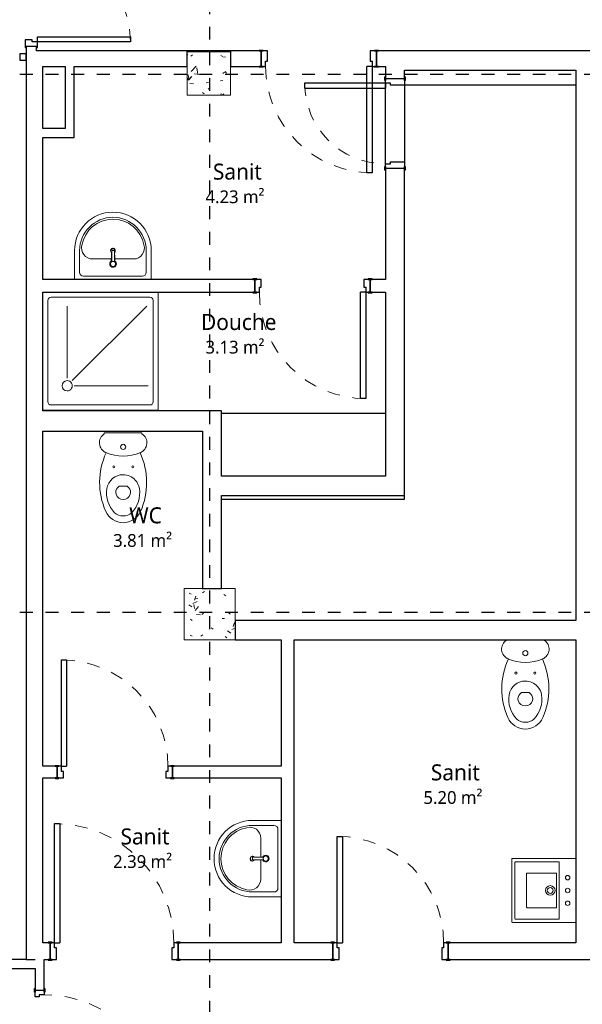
# Model space of a CAD drawing. Header units: metres. Extents: x -21.5 to 32.8, y -37.3 to -3.8.
# Tile 9 of 14: x -2.7 to 1.7, y -22.9 to -15.2. Entities that reach past the tile are written whole.
import ezdxf

# ---------------------------------------------------------------- set-up
doc = ezdxf.new("R2010")
doc.units = ezdxf.units.M
doc.linetypes.add('Ligne de quadrillage', pattern=[0.022225, 0.0127, -0.003175, 0.003175, -0.003175])
doc.linetypes.add('Tiret', pattern=[0.0025, 0.00125, -0.00125])
for name, color, linetype, lineweight in [('A-AREA-IDEN', 250, 'Continuous', 30), ('A-DOOR', 250, 'Continuous', 25), ('A-DOOR-FRAM', 250, 'Continuous', 25), ('A-FLOR', 250, 'Continuous', 25), ('A-GLAZ-CWMG', 250, 'Continuous', 18), ('A-WALL', 250, 'Continuous', 25), ('I-WALL', 250, 'Continuous', 25), ('P-SANR-FIXT', 250, 'Continuous', 18), ('S-COLS', 250, 'Continuous', 18), ('S-GRID', 250, 'Continuous', 30)]:
    doc.layers.add(name, color=color, linetype=linetype, lineweight=lineweight)
doc.styles.add('Trebuchet MS', font='trebuc.ttf', dxfattribs={"height": 0.125})
doc.styles.add('Trebuchet MS_2', font='trebuc.ttf', dxfattribs={"height": 0.1})
pattern_1 = [(50, (0, 0), (0.3647987, -0.031967), [0.038, -0.419]), (355, (0, 0), (-0.070921, 0.382637), [0.03, -0.335]), (100.451, (0.03, -0.003), (0.294358, 0.350205), [0.032, -0.356]), (46.184, (0, 0.102), (0.542072, -0.083569), [0.057, -0.629]), (96.636, (0.045, 0.095), (0.474956, 0.495204), [0.049, -0.534]), (351.184, (0, 0.102), (0.47449, 0.495128), [0.046, -0.503]), (21, (0.051, 0.076), (0.3035623, -0.204817), [0.038, -0.419]), (326, (0.051, 0.076), (0.1234774, 0.369045), [0.03, -0.335]), (71.451, (0.076, 0.059), (0.427234, 0.1635883), [0.032, -0.356]), (37.5, (0, 0), (0.0065432, 0.1688822), [0.017, -0.314, 0.017, -0.324, -0.337]), (37.5, (0, 0), (0.0065432, 0.1688822), [-0.672, 0.017, -0.32]), (7.5, (0, 0), (0.1340145, 0.2002052), [0.017, -0.177, 0.017, -0.307, -0.128]), (7.5, (0, 0), (0.1340145, 0.2002052), [-0.518, 0.017, -0.112]), (327.5, (-0.113, 0), (0.2712697, -0.0115642), [0.017, -0.11, 0.017, -0.379, -0.526]), (327.5, (-0.113, 0), (0.2712697, -0.0115642), [-0.523, 0.017, -0.509]), (317.5, (-0.164, 0), (0.2964495, 0.0511634), [0.017, -0.148, 0.017, -0.246, -0.373]), (317.5, (-0.164, 0), (0.2964495, 0.0511634), [-0.428, 0.017, -0.357])]

# ---------------------------------------------------------------- blocks, each defined once
blk = doc.blocks.new('Int_ Simple - PP _0_83m x 2_04m_-527918-Niveau 1')
at = {"layer": 'A-DOOR', "lineweight": 35}
for p, q in [((-0.47, 0.07), (-0.5, 0.07)), ((-0.5, 0.07), (-0.5, 0.065)), ((-0.5, 0.065), (-0.47, 0.065)), ((-0.47, 0.065), (-0.47, 0.07)), ((0.43, 0.07), (0.4, 0.07)), ((0.4, 0.07), (0.4, 0.065)), ((0.4, 0.065), (0.43, 0.065)), ((0.43, 0.065), (0.43, 0.07)), ((-0.47, -0.065), (-0.5, -0.065)), ((-0.5, -0.065), (-0.5, -0.07)), ((-0.5, -0.07), (-0.47, -0.07)), ((-0.47, -0.07), (-0.47, -0.065)), ((0.43, -0.065), (0.4, -0.065)), ((0.4, -0.065), (0.4, -0.07)), ((0.4, -0.07), (0.43, -0.07)), ((0.43, -0.07), (0.43, -0.065))]:
    blk.add_line(p, q, dxfattribs=at)
at = {"layer": 'A-DOOR'}
for p, q in [((0.38, -0.065), (0.34, -0.065)), ((0.34, -0.895), (0.34, -0.065)), ((0.38, -0.065), (0.38, -0.895)), ((0.38, -0.895), (0.34, -0.895))]:
    blk.add_line(p, q, dxfattribs=at)
at = {"layer": 'A-DOOR', "linetype": 'Tiret', "lineweight": 18}
blk.add_arc((0.38, -0.065), 0.83, 180, 270, dxfattribs=at)
at = {"layer": 'A-DOOR-FRAM'}
for p, q in [((-0.485, 0.065), (-0.485, -0.065)), ((-0.435, 0.065), (-0.485, 0.065)), ((-0.435, -0.025), (-0.435, 0.065)), ((0.415, 0.065), (0.365, 0.065)), ((0.365, 0.065), (0.365, -0.025)), ((0.415, -0.065), (0.415, 0.065)), ((-0.485, -0.065), (-0.45, -0.065)), ((-0.45, -0.065), (-0.45, -0.025)), ((-0.45, -0.025), (-0.435, -0.025)), ((0.365, -0.025), (0.38, -0.025)), ((0.38, -0.025), (0.38, -0.065)), ((0.38, -0.065), (0.415, -0.065))]:
    blk.add_line(p, q, dxfattribs=at)
blk = doc.blocks.new('Lavabo mural - 02 - 500mm x 500mm-487556-Niveau 1')
at = {"layer": 'P-SANR-FIXT'}
for p, q in [((-0.1245, 0.545), (-0.1245, 0.055)), ((0.3695, 0.55), (-0.1195, 0.55)), ((0.3745, 0.055), (0.3745, 0.545)), ((-0.0995, 0.185), (-0.0995, 0.52)), ((-0.0945, 0.525), (0.3445, 0.525)), ((0.3495, 0.52), (0.3495, 0.185)), ((-0.0095, 0.205), (-0.0095, 0.43)), ((-0.0045, 0.435), (0.2555, 0.435)), ((0.2605, 0.43), (0.2605, 0.205)), ((0.3445, 0.18), (-0.0945, 0.18)), ((-0.001, 0.2), (-0.0045, 0.2)), ((0.2555, 0.2), (-0.001, 0.2))]:
    blk.add_line(p, q, dxfattribs=at)
for centre, radius, start, end in [((-0.1195, 0.545), 0.005, 90, 180), ((0.3695, 0.545), 0.005, 0, 90), ((-0.0945, 0.52), 0.005, 90, 180), ((0.3445, 0.52), 0.005, 0, 90), ((-0.0045, 0.43), 0.005, 90, 180), ((0.2555, 0.43), 0.005, 0, 90), ((0.1255, 0.25), 0.0375, 0, 180), ((0.1255, 0.25), 0.0375, 180, 0), ((0.1255, 0.25), 0.023, 0, 180), ((0.1255, 0.25), 0.023, 180, 0), ((-0.0945, 0.185), 0.005, 180, 270), ((-0.0045, 0.205), 0.005, 180, 270), ((0.2555, 0.205), 0.005, 270, 0), ((0.3445, 0.185), 0.005, 270, 0), ((0.0255, 0.1144), 0.0175, 0, 180), ((0.0255, 0.1144), 0.0175, 180, 0), ((0.1255, 0.1144), 0.0175, 0, 180), ((0.1255, 0.1144), 0.0175, 180, 0), ((0.2255, 0.1144), 0.0175, 0, 180), ((0.2255, 0.1144), 0.0175, 180, 0), ((-0.1195, 0.055), 0.005, 180, 270), ((0.3695, 0.055), 0.005, 270, 0)]:
    blk.add_arc(centre, radius, start, end, dxfattribs=at)
blk = doc.blocks.new('WC à réservoir - WC à réservoir-V15-Niveau 1')
at = {"layer": 'P-SANR-FIXT'}
for p, q in [((-0.1469, 0.1576), (-0.1469, 0.154)), ((0.1469, 0.154), (0.1469, 0.1576)), ((-0.0431, -0.2677), (-0.0308, -0.2554)), ((-0.0308, -0.2554), (0.0308, -0.2554)), ((0.0308, -0.2554), (0.0431, -0.2677))]:
    blk.add_line(p, q, dxfattribs=at)
for centre, radius, start, end in [((-0.1028, 0.0842), 0.0825, 122.27446, 248.81924), ((0.1028, 0.0842), 0.0825, 291.18076, 57.72554), ((0.375, -0.2253), 0.5584, 155.39027, 203.79689), ((0, 0.325), 0.3443, 246.87823, 293.12177), ((0, 0.0525), 0.02, 0, 180), ((0, 0.0525), 0.02, 180, 0), ((-0.375, -0.2253), 0.5584, 336.20311, 24.60973), ((-0.0732, -0.1025), 0.00783, 0, 180), ((-0.0732, -0.1025), 0.00783, 180, 360), ((0.0748, -0.1025), 0.00783, 360, 180), ((0.0748, -0.1025), 0.00783, 180, 360), ((0, -0.293), 0.1282, 89.99847, 170.90608), ((0, -0.293), 0.1282, 42.44528, 90.00153), ((0, -0.293), 0.1282, 9.09392, 42.44528), ((0.0905, -0.3075), 0.2199, 170.90608, 224.39736), ((-0.0078, -0.303), 0.05, 135, 197.18646), ((0.0078, -0.303), 0.05, 342.81705, 45), ((-0.0905, -0.3075), 0.2199, 315.60264, 9.09392), ((0, -0.3006), 0.0581, 197.18646, 342.81705), ((0.0014, -0.3901), 0.15, 203.79689, 269.46886), ((-0.0014, -0.3901), 0.15, 270.53114, 336.20311), ((-0.0083, -0.4042), 0.0816, 224.39736, 275.83548), ((0.0083, -0.4042), 0.0816, 264.16452, 315.60264)]:
    blk.add_arc(centre, radius, start, end, dxfattribs=at)
blk = doc.blocks.new('Int_ Simple - PP0_93x2_04-544060-Niveau 1')
at = {"layer": 'A-DOOR', "lineweight": 35}
for p, q in [((-0.52, 0.07), (-0.55, 0.07)), ((-0.55, 0.07), (-0.55, 0.065)), ((-0.55, 0.065), (-0.52, 0.065)), ((-0.52, 0.065), (-0.52, 0.07)), ((0.48, 0.07), (0.45, 0.07)), ((0.45, 0.07), (0.45, 0.065)), ((0.45, 0.065), (0.48, 0.065)), ((0.48, 0.065), (0.48, 0.07)), ((-0.52, -0.065), (-0.55, -0.065)), ((-0.55, -0.065), (-0.55, -0.07)), ((-0.55, -0.07), (-0.52, -0.07)), ((-0.52, -0.07), (-0.52, -0.065)), ((0.48, -0.065), (0.45, -0.065)), ((0.45, -0.065), (0.45, -0.07)), ((0.45, -0.07), (0.48, -0.07)), ((0.48, -0.07), (0.48, -0.065))]:
    blk.add_line(p, q, dxfattribs=at)
at = {"layer": 'A-DOOR'}
for p, q in [((0.43, -0.065), (0.39, -0.065)), ((0.39, -0.995), (0.39, -0.065)), ((0.43, -0.065), (0.43, -0.995)), ((0.43, -0.995), (0.39, -0.995))]:
    blk.add_line(p, q, dxfattribs=at)
at = {"layer": 'A-DOOR', "linetype": 'Tiret', "lineweight": 18}
blk.add_arc((0.43, -0.065), 0.93, 180, 270, dxfattribs=at)
at = {"layer": 'A-DOOR-FRAM'}
for p, q in [((-0.535, 0.065), (-0.535, -0.065)), ((-0.485, 0.065), (-0.535, 0.065)), ((-0.485, -0.025), (-0.485, 0.065)), ((0.465, 0.065), (0.415, 0.065)), ((0.415, 0.065), (0.415, -0.025)), ((0.465, -0.065), (0.465, 0.065)), ((-0.535, -0.065), (-0.5, -0.065)), ((-0.5, -0.065), (-0.5, -0.025)), ((-0.5, -0.025), (-0.485, -0.025)), ((0.415, -0.025), (0.43, -0.025)), ((0.43, -0.025), (0.43, -0.065)), ((0.43, -0.065), (0.465, -0.065))]:
    blk.add_line(p, q, dxfattribs=at)
blk = doc.blocks.new('Lavabo sur pied - Lavabo sur pied-546343-Niveau 1')
at = {"layer": 'P-SANR-FIXT'}
for p, q in [((-0.0126, 0.1424), (-0.0093, 0.2387)), ((-0.0093, 0.2387), (0.0117, 0.2387)), ((0.0117, 0.2387), (0.015, 0.1424)), ((-0.299, 0.225), (-0.299, 0)), ((-0.26, 0.055), (-0.26, 0.2242)), ((-0.012, 0.1591), (-0.1588, 0.1591)), ((0.0112, 0.2242), (-0.0088, 0.2242)), ((-0.0088, 0.2242), (-0.0088, 0.1377)), ((0.0112, 0.1377), (0.0112, 0.2242)), ((0.1612, 0.1591), (0.0144, 0.1591)), ((0.26, 0.055), (0.26, 0.2242)), ((0.299, 0), (0.299, 0.225)), ((-0.23, 0.025), (0.23, 0.025))]:
    blk.add_line(p, q, dxfattribs=at)
for centre, radius, start, end in [((0, 0.225), 0.299, 360, 180), ((0, 0.2242), 0.26, 360, 180), ((0, 0.2242), 0.2457, 10.55316, 169.86698), ((-0.1588, 0.2451), 0.086, 164.97795, 270), ((0, 0.2242), 0.0188, 312.47474, 236.64659), ((0.1612, 0.2434), 0.0843, 270, 17.7612), ((0.0012, 0.1204), 0.026, 122.05248, 266.93513), ((0.0012, 0.1204), 0.02, 90, 270), ((0.0012, 0.1204), 0.026, 266.93513, 57.94752), ((0.0012, 0.1204), 0.02, 270, 90), ((-0.23, 0.055), 0.03, 180, 270), ((0.23, 0.055), 0.03, 270, 0)]:
    blk.add_arc(centre, radius, start, end, dxfattribs=at)
blk = doc.blocks.new('Int_ Simple - PP _0_83m x 2_04m_-546547-Niveau 1')
at = {"layer": 'A-DOOR', "lineweight": 35}
for p, q in [((-0.47, 0.05), (-0.5, 0.05)), ((-0.5, 0.05), (-0.5, 0.045)), ((-0.5, 0.045), (-0.47, 0.045)), ((-0.47, 0.045), (-0.47, 0.05)), ((0.43, 0.05), (0.4, 0.05)), ((0.4, 0.05), (0.4, 0.045)), ((0.4, 0.045), (0.43, 0.045)), ((0.43, 0.045), (0.43, 0.05)), ((-0.47, -0.045), (-0.5, -0.045)), ((-0.5, -0.045), (-0.5, -0.05)), ((-0.5, -0.05), (-0.47, -0.05)), ((-0.47, -0.05), (-0.47, -0.045)), ((0.43, -0.045), (0.4, -0.045)), ((0.4, -0.045), (0.4, -0.05)), ((0.4, -0.05), (0.43, -0.05)), ((0.43, -0.05), (0.43, -0.045))]:
    blk.add_line(p, q, dxfattribs=at)
at = {"layer": 'A-DOOR'}
for p, q in [((0.38, -0.045), (0.34, -0.045)), ((0.34, -0.875), (0.34, -0.045)), ((0.38, -0.045), (0.38, -0.875)), ((0.38, -0.875), (0.34, -0.875))]:
    blk.add_line(p, q, dxfattribs=at)
at = {"layer": 'A-DOOR', "linetype": 'Tiret', "lineweight": 18}
blk.add_arc((0.38, -0.045), 0.83, 180, 270, dxfattribs=at)
at = {"layer": 'A-DOOR-FRAM'}
for p, q in [((-0.485, 0.045), (-0.485, -0.045)), ((-0.435, 0.045), (-0.485, 0.045)), ((-0.435, -0.005), (-0.435, 0.045)), ((0.415, 0.045), (0.365, 0.045)), ((0.365, 0.045), (0.365, -0.005)), ((0.415, -0.045), (0.415, 0.045)), ((-0.485, -0.045), (-0.45, -0.045)), ((-0.45, -0.045), (-0.45, -0.005)), ((-0.45, -0.005), (-0.435, -0.005)), ((0.365, -0.005), (0.38, -0.005)), ((0.38, -0.005), (0.38, -0.045)), ((0.38, -0.045), (0.415, -0.045))]:
    blk.add_line(p, q, dxfattribs=at)
blk = doc.blocks.new('WC à réservoir - WC à réservoir-288686-Niveau 1')
at = {"layer": 'P-SANR-FIXT'}
for p, q in [((0, 0.1629), (-0.1469, 0.1629)), ((-0.1469, 0.1629), (-0.1469, 0.154)), ((0.1469, 0.1629), (0, 0.1629)), ((0.1469, 0.154), (0.1469, 0.1629)), ((-0.0431, -0.2677), (-0.0308, -0.2554)), ((-0.0308, -0.2554), (0.0308, -0.2554)), ((0.0308, -0.2554), (0.0431, -0.2677))]:
    blk.add_line(p, q, dxfattribs=at)
for centre, radius, start, end in [((-0.1028, 0.0842), 0.0825, 122.27446, 248.81924), ((0.1028, 0.0842), 0.0825, 291.18076, 57.72554), ((0.375, -0.2253), 0.5584, 155.39027, 203.79689), ((0, 0.325), 0.3443, 246.87823, 293.12177), ((0, 0.0525), 0.02, 0, 180), ((0, 0.0525), 0.02, 180, 0), ((-0.375, -0.2253), 0.5584, 336.20311, 24.60973), ((-0.0732, -0.1025), 0.00783, 0, 180), ((-0.0732, -0.1025), 0.00783, 180, 360), ((0.0748, -0.1025), 0.00783, 360, 180), ((0.0748, -0.1025), 0.00783, 180, 360), ((0, -0.293), 0.1282, 89.99847, 170.90608), ((0, -0.293), 0.1282, 42.44528, 90.00153), ((0, -0.293), 0.1282, 9.09392, 42.44528), ((0.0905, -0.3075), 0.2199, 170.90608, 224.39736), ((-0.0078, -0.303), 0.05, 135, 197.18646), ((0.0078, -0.303), 0.05, 342.81705, 45), ((-0.0905, -0.3075), 0.2199, 315.60264, 9.09392), ((0, -0.3006), 0.0581, 197.18646, 342.81705), ((0.0014, -0.3901), 0.15, 203.79689, 269.46886), ((-0.0014, -0.3901), 0.15, 270.53114, 336.20311), ((-0.0083, -0.4042), 0.0816, 224.39736, 275.83548), ((0.0083, -0.4042), 0.0816, 264.16452, 315.60264)]:
    blk.add_arc(centre, radius, start, end, dxfattribs=at)
blk = doc.blocks.new('Int_ Simple - PP _0_83m x 2_04m_-487299-Niveau 1')
at = {"layer": 'A-DOOR', "lineweight": 35}
for p, q in [((-0.47, 0.055), (-0.5, 0.055)), ((-0.5, 0.055), (-0.5, 0.05)), ((-0.5, 0.05), (-0.47, 0.05)), ((-0.47, 0.05), (-0.47, 0.055)), ((0.43, 0.055), (0.4, 0.055)), ((0.4, 0.055), (0.4, 0.05)), ((0.4, 0.05), (0.43, 0.05)), ((0.43, 0.05), (0.43, 0.055)), ((-0.47, -0.05), (-0.5, -0.05)), ((-0.5, -0.05), (-0.5, -0.055)), ((-0.5, -0.055), (-0.47, -0.055)), ((-0.47, -0.055), (-0.47, -0.05)), ((0.43, -0.05), (0.4, -0.05)), ((0.4, -0.05), (0.4, -0.055)), ((0.4, -0.055), (0.43, -0.055)), ((0.43, -0.055), (0.43, -0.05))]:
    blk.add_line(p, q, dxfattribs=at)
at = {"layer": 'A-DOOR'}
for p, q in [((0.38, -0.05), (0.34, -0.05)), ((0.34, -0.88), (0.34, -0.05)), ((0.38, -0.05), (0.38, -0.88)), ((0.38, -0.88), (0.34, -0.88))]:
    blk.add_line(p, q, dxfattribs=at)
at = {"layer": 'A-DOOR', "linetype": 'Tiret', "lineweight": 18}
blk.add_arc((0.38, -0.05), 0.83, 180, 270, dxfattribs=at)
at = {"layer": 'A-DOOR-FRAM'}
for p, q in [((-0.485, 0.05), (-0.485, -0.05)), ((-0.435, 0.05), (-0.485, 0.05)), ((-0.435, -0.01), (-0.435, 0.05)), ((0.415, 0.05), (0.365, 0.05)), ((0.365, 0.05), (0.365, -0.01)), ((0.415, -0.05), (0.415, 0.05)), ((-0.485, -0.05), (-0.45, -0.05)), ((-0.45, -0.05), (-0.45, -0.01)), ((-0.45, -0.01), (-0.435, -0.01)), ((0.365, -0.01), (0.38, -0.01)), ((0.38, -0.01), (0.38, -0.05)), ((0.38, -0.05), (0.415, -0.05))]:
    blk.add_line(p, q, dxfattribs=at)
blk = doc.blocks.new('Lavabo sur pied - Lavabo sur pied-V16-Niveau 1')
at = {"layer": 'P-SANR-FIXT'}
for p, q in [((-0.0126, 0.1424), (-0.0093, 0.2387)), ((-0.0093, 0.2387), (0.0117, 0.2387)), ((0.0117, 0.2387), (0.015, 0.1424)), ((-0.299, 0.225), (-0.299, 0)), ((-0.26, 0.055), (-0.26, 0.2242)), ((-0.012, 0.1591), (-0.1588, 0.1591)), ((0.0112, 0.2242), (-0.0088, 0.2242)), ((-0.0088, 0.2242), (-0.0088, 0.1377)), ((0.0112, 0.1377), (0.0112, 0.2242)), ((0.1612, 0.1591), (0.0144, 0.1591)), ((0.26, 0.055), (0.26, 0.2242)), ((0.299, 0), (0.299, 0.225)), ((-0.299, 0), (0.299, 0)), ((-0.23, 0.025), (0.23, 0.025))]:
    blk.add_line(p, q, dxfattribs=at)
for centre, radius, start, end in [((0, 0.225), 0.299, 360, 180), ((0, 0.2242), 0.26, 360, 180), ((0, 0.2242), 0.2457, 10.55316, 169.86698), ((-0.1588, 0.2451), 0.086, 164.97795, 270), ((0, 0.2242), 0.0188, 312.47474, 236.64659), ((0.1612, 0.2434), 0.0843, 270, 17.7612), ((0.0012, 0.1204), 0.026, 122.05248, 266.93513), ((0.0012, 0.1204), 0.02, 90, 270), ((0.0012, 0.1204), 0.026, 266.93513, 57.94752), ((0.0012, 0.1204), 0.02, 270, 90), ((-0.23, 0.055), 0.03, 180, 270), ((0.23, 0.055), 0.03, 270, 0)]:
    blk.add_arc(centre, radius, start, end, dxfattribs=at)
blk = doc.blocks.new('Receveur d_angle - Vidange en angle - 920 x 900mm-547772-Niveau 1')
at = {"layer": 'P-SANR-FIXT'}
for p, q in [((0.46, 0.45), (-0.46, 0.45)), ((-0.42, 0.3846), (-0.42, -0.3846)), ((0.3946, 0.41), (-0.3946, 0.41)), ((0.42, -0.3846), (0.42, 0.3846)), ((0.46, -0.45), (0.46, 0.45)), ((0.2293, -0.22), (-0.3499, 0.3616)), ((0.27, -0.2054), (0.27, 0.3722)), ((0.2101, -0.26), (-0.3499, -0.26)), ((-0.3946, -0.41), (0.3946, -0.41))]:
    blk.add_line(p, q, dxfattribs=at)
for centre, radius, start, end in [((-0.3946, 0.3846), 0.0254, 90, 180), ((0.3946, 0.3846), 0.0254, 360, 90), ((0.27, -0.26), 0.04, 360, 180), ((0.27, -0.26), 0.04, 180, 360), ((-0.3946, -0.3846), 0.0254, 180, 270), ((0.3946, -0.3846), 0.0254, 270, 0)]:
    blk.add_arc(centre, radius, start, end, dxfattribs=at)
blk = doc.blocks.new('Int_ Simple - PP _0_63m x 2_10m_-548022-Niveau 1')
at = {"layer": 'A-DOOR'}
for p, q in [((0.28, 0.705), (0.24, 0.705)), ((0.24, 0.705), (0.24, 0.075)), ((0.28, 0.075), (0.28, 0.705)), ((0.28, 0.075), (0.24, 0.075))]:
    blk.add_line(p, q, dxfattribs=at)
at = {"layer": 'A-DOOR', "lineweight": 35}
for p, q in [((-0.4, 0.075), (-0.4, 0.08)), ((-0.4, 0.08), (-0.37, 0.08)), ((-0.37, 0.08), (-0.37, 0.075)), ((0.3, 0.075), (0.3, 0.08)), ((0.3, 0.08), (0.33, 0.08)), ((0.33, 0.08), (0.33, 0.075)), ((-0.37, 0.075), (-0.4, 0.075)), ((0.33, 0.075), (0.3, 0.075)), ((-0.4, -0.08), (-0.4, -0.075)), ((-0.4, -0.075), (-0.37, -0.075)), ((-0.37, -0.075), (-0.37, -0.08)), ((0.3, -0.08), (0.3, -0.075)), ((0.3, -0.075), (0.33, -0.075)), ((0.33, -0.075), (0.33, -0.08)), ((-0.37, -0.08), (-0.4, -0.08)), ((0.33, -0.08), (0.3, -0.08))]:
    blk.add_line(p, q, dxfattribs=at)
at = {"layer": 'A-DOOR', "linetype": 'Tiret', "lineweight": 18}
blk.add_arc((0.28, 0.075), 0.63, 90, 180, dxfattribs=at)
at = {"layer": 'A-DOOR-FRAM'}
for p, q in [((-0.385, 0.075), (-0.35, 0.075)), ((-0.385, -0.075), (-0.385, 0.075)), ((-0.35, 0.075), (-0.35, 0.035)), ((-0.35, 0.035), (-0.335, 0.035)), ((-0.335, 0.035), (-0.335, -0.075)), ((0.265, 0.035), (0.28, 0.035)), ((0.265, -0.075), (0.265, 0.035)), ((0.28, 0.075), (0.315, 0.075)), ((0.28, 0.035), (0.28, 0.075)), ((0.315, 0.075), (0.315, -0.075)), ((-0.335, -0.075), (-0.385, -0.075)), ((0.315, -0.075), (0.265, -0.075))]:
    blk.add_line(p, q, dxfattribs=at)
blk = doc.blocks.new('Int_ Simple - PP _0_83m x 2_04m_-532346-Niveau 1')
at = {"layer": 'A-DOOR', "lineweight": 35}
for p, q in [((-0.47, 0.065), (-0.5, 0.065)), ((-0.5, 0.065), (-0.5, 0.06)), ((-0.5, 0.06), (-0.47, 0.06)), ((-0.47, 0.06), (-0.47, 0.065)), ((0.43, 0.065), (0.4, 0.065)), ((0.4, 0.065), (0.4, 0.06)), ((0.4, 0.06), (0.43, 0.06)), ((0.43, 0.06), (0.43, 0.065)), ((-0.47, -0.06), (-0.5, -0.06)), ((-0.5, -0.06), (-0.5, -0.065)), ((-0.5, -0.065), (-0.47, -0.065)), ((-0.47, -0.065), (-0.47, -0.06)), ((0.43, -0.06), (0.4, -0.06)), ((0.4, -0.06), (0.4, -0.065)), ((0.4, -0.065), (0.43, -0.065)), ((0.43, -0.065), (0.43, -0.06))]:
    blk.add_line(p, q, dxfattribs=at)
at = {"layer": 'A-DOOR'}
for p, q in [((0.38, -0.06), (0.34, -0.06)), ((0.34, -0.89), (0.34, -0.06)), ((0.38, -0.06), (0.38, -0.89)), ((0.38, -0.89), (0.34, -0.89))]:
    blk.add_line(p, q, dxfattribs=at)
at = {"layer": 'A-DOOR', "linetype": 'Tiret', "lineweight": 18}
blk.add_arc((0.38, -0.06), 0.83, 180, 270, dxfattribs=at)
at = {"layer": 'A-DOOR-FRAM'}
for p, q in [((-0.485, 0.06), (-0.485, -0.06)), ((-0.435, 0.06), (-0.485, 0.06)), ((-0.435, -0.02), (-0.435, 0.06)), ((0.415, 0.06), (0.365, 0.06)), ((0.365, 0.06), (0.365, -0.02)), ((0.415, -0.06), (0.415, 0.06)), ((-0.485, -0.06), (-0.45, -0.06)), ((-0.45, -0.06), (-0.45, -0.02)), ((-0.45, -0.02), (-0.435, -0.02)), ((0.365, -0.02), (0.38, -0.02)), ((0.38, -0.02), (0.38, -0.06)), ((0.38, -0.06), (0.415, -0.06))]:
    blk.add_line(p, q, dxfattribs=at)
blk = doc.blocks.new('Double _R_ - 1_43m x 2_04m 2-548429-Niveau 1')
at = {"layer": 'A-DOOR'}
for p, q in [((-0.725, -0.048), (-0.685, -0.048)), ((-0.725, -0.773), (-0.725, -0.048)), ((-0.685, -0.048), (-0.685, -0.773)), ((0.725, -0.048), (0.685, -0.048)), ((0.685, -0.048), (0.685, -0.773)), ((0.725, -0.773), (0.725, -0.048)), ((-0.685, -0.773), (-0.725, -0.773)), ((0.685, -0.773), (0.725, -0.773))]:
    blk.add_line(p, q, dxfattribs=at)
at = {"layer": 'A-DOOR', "linetype": 'Tiret', "lineweight": 18}
for centre, start, end in [((-0.725, -0.048), 270, 360), ((0.725, -0.048), 180, 270)]:
    blk.add_arc(centre, 0.725, start, end, dxfattribs=at)
at = {"layer": 'A-DOOR-FRAM'}
for p, q in [((-0.71, 0.048), (-0.77, 0.048)), ((-0.77, 0.048), (-0.77, 0.04)), ((-0.71, -0.008), (-0.71, 0.048)), ((0.7683, 0.048), (0.71, 0.048)), ((0.71, 0.048), (0.71, -0.008)), ((-0.77, -0.04), (-0.77, -0.048)), ((-0.77, -0.048), (-0.725, -0.048)), ((-0.725, -0.048), (-0.725, -0.008)), ((-0.725, -0.008), (-0.71, -0.008)), ((0.71, -0.008), (0.725, -0.008)), ((0.725, -0.008), (0.725, -0.048)), ((0.725, -0.048), (0.7683, -0.048))]:
    blk.add_line(p, q, dxfattribs=at)
blk = doc.blocks.new('Int_ Simple - PP0_93x2_04-552169-Niveau 1')
at = {"layer": 'A-DOOR'}
for p, q in [((0.43, 0.965), (0.39, 0.965)), ((0.39, 0.965), (0.39, 0.035)), ((0.43, 0.035), (0.43, 0.965)), ((0.43, 0.035), (0.39, 0.035))]:
    blk.add_line(p, q, dxfattribs=at)
at = {"layer": 'A-DOOR', "lineweight": 35}
for p, q in [((-0.55, 0.035), (-0.55, 0.04)), ((-0.55, 0.04), (-0.52, 0.04)), ((-0.52, 0.035), (-0.55, 0.035)), ((-0.52, 0.04), (-0.52, 0.035)), ((0.45, 0.035), (0.45, 0.04)), ((0.45, 0.04), (0.48, 0.04)), ((0.48, 0.035), (0.45, 0.035)), ((0.48, 0.04), (0.48, 0.035)), ((-0.55, -0.04), (-0.55, -0.035)), ((-0.55, -0.035), (-0.52, -0.035)), ((-0.52, -0.04), (-0.55, -0.04)), ((-0.52, -0.035), (-0.52, -0.04)), ((0.45, -0.04), (0.45, -0.035)), ((0.45, -0.035), (0.48, -0.035)), ((0.48, -0.04), (0.45, -0.04)), ((0.48, -0.035), (0.48, -0.04))]:
    blk.add_line(p, q, dxfattribs=at)
at = {"layer": 'A-DOOR', "linetype": 'Tiret', "lineweight": 18}
blk.add_arc((0.43, 0.035), 0.93, 90, 180, dxfattribs=at)
at = {"layer": 'A-DOOR-FRAM'}
for p, q in [((-0.535, 0.035), (-0.5, 0.035)), ((-0.535, -0.035), (-0.535, 0.035)), ((-0.5, 0.035), (-0.5, -0.005)), ((0.43, 0.035), (0.465, 0.035)), ((0.43, -0.005), (0.43, 0.035)), ((0.465, 0.035), (0.465, -0.035)), ((-0.485, -0.035), (-0.535, -0.035)), ((-0.5, -0.005), (-0.485, -0.005)), ((-0.485, -0.005), (-0.485, -0.035)), ((0.415, -0.005), (0.43, -0.005)), ((0.415, -0.035), (0.415, -0.005)), ((0.465, -0.035), (0.415, -0.035))]:
    blk.add_line(p, q, dxfattribs=at)
blk = doc.blocks.new('Meneau rectangulaire - 50 x 25mm-554961-Niveau 1')
at = {"layer": 'A-GLAZ-CWMG', "lineweight": 25}
for p, q in [((-0.05, 0), (0, 0)), ((-0.05, -0.05), (-0.05, 0)), ((0, 0), (0, -0.05)), ((0, -0.05), (-0.05, -0.05))]:
    blk.add_line(p, q, dxfattribs=at)

msp = doc.modelspace()

# ---------------------------------------------------------------- hatches: boundary and pattern name
at = {"layer": 'S-COLS'}
h = msp.add_hatch(dxfattribs=at)
h.set_pattern_fill('FP_1', color=256, style=0, pattern_type=2)
h.set_pattern_definition(pattern_1)
h.paths.add_polyline_path([(-1.4052, -15.7795), (-1.0652, -15.7795), (-1.0652, -15.4395), (-1.4052, -15.4395), (-1.4052, -15.5552)])
h = msp.add_hatch(dxfattribs=at)
h.set_pattern_fill('FP_1', color=256, style=0, pattern_type=2)
h.set_pattern_definition(pattern_1)
h.paths.add_polyline_path([(-1.4288, -20.0298), (-1.0288, -20.0298), (-1.0288, -19.6298), (-1.4288, -19.6298)])

# ---------------------------------------------------------------- linework, layer by layer
at = {"layer": 'A-FLOR'}
for p, q in [((0.2916, -15.7002), (1.6275, -15.7002)), ((0.1416, -18.264), (-1.1354, -18.264)), ((-1.1354, -18.9327), (0.2916, -18.9327)), ((0.2916, -18.9327), (0.2916, -18.9046))]:
    msp.add_line(p, q, dxfattribs=at)
at = {"layer": 'A-WALL'}
msp.add_line((-2.6605, -22.525), (-2.5891, -22.525), dxfattribs=at)
at = {"layer": 'I-WALL'}
for p, q in [((-2.5805, -15.3992), (-2.6605, -15.3992)), ((-2.6605, -15.3992), (-2.6605, -22.525)), ((-2.5805, -15.4352), (-2.5805, -15.3992)), ((-0.8274, -15.4352), (-2.5805, -15.4352)), ((-1.4052, -15.5552), (-1.4052, -15.4395)), ((-1.4052, -15.4395), (-1.0652, -15.4395)), ((-1.0652, -15.4395), (-1.0652, -15.5552)), ((-0.8274, -15.5552), (-0.8274, -15.4352)), ((5.4245, -15.4352), (0.0726, -15.4352)), ((0.0726, -15.4352), (0.0726, -15.5552)), ((-2.5305, -15.5552), (-2.3557, -15.5552)), ((-2.5305, -16.0397), (-2.5305, -15.5552)), ((-2.3557, -15.5552), (-2.3557, -16.0397)), ((-2.2857, -16.1097), (-2.2857, -15.5552)), ((-2.2857, -15.5552), (-1.4052, -15.5552)), ((-1.0652, -15.5552), (-0.8274, -15.5552)), ((0.0726, -15.5552), (0.1416, -15.5552)), ((0.1416, -15.5552), (0.1416, -15.6362)), ((0.2916, -15.5852), (1.6275, -15.5852)), ((0.2916, -15.6362), (0.2916, -15.5852)), ((1.6275, -15.5852), (1.6275, -19.8798)), ((0.1416, -16.3162), (0.1416, -15.6862)), ((0.2916, -15.7012), (0.2916, -16.3012)), ((-2.3557, -16.0397), (-2.5305, -16.0397)), ((-2.5305, -16.1097), (-2.2857, -16.1097)), ((-2.5305, -17.2178), (-2.5305, -16.1097)), ((0.1416, -16.3662), (0.1416, -17.2178)), ((0.2916, -18.9046), (0.2916, -16.3662)), ((-0.8764, -17.2178), (-2.5305, -17.2178)), ((-0.8764, -17.3178), (-0.8764, -17.2178)), ((0.1416, -17.2178), (0.0236, -17.2178)), ((0.0236, -17.2178), (0.0236, -17.3178)), ((-2.5305, -17.3178), (-0.8764, -17.3178)), ((-2.5305, -18.243), (-2.5305, -17.3178)), ((0.0236, -17.3178), (0.1416, -17.3178)), ((0.1416, -17.3178), (0.1416, -18.7546)), ((-1.1354, -18.243), (-2.5305, -18.243)), ((-1.1354, -18.7546), (-1.1354, -18.243)), ((-2.5305, -18.403), (-1.2854, -18.403)), ((-2.5305, -21.0179), (-2.5305, -18.403)), ((-1.2854, -18.403), (-1.2854, -19.6298)), ((0.1416, -18.7546), (-1.1354, -18.7546)), ((-1.1354, -18.9046), (0.2916, -18.9046)), ((-1.1354, -19.6298), (-1.1354, -18.9046)), ((-1.2854, -19.6298), (-1.1354, -19.6298)), ((1.6275, -19.8798), (-1.0288, -19.8798)), ((-1.0288, -19.8798), (-1.0288, -20.0298)), ((-1.0288, -20.0298), (-0.671, -20.0298)), ((-0.671, -20.0298), (-0.671, -21.0179)), ((-0.571, -22.395), (-0.571, -20.0298)), ((-0.571, -20.0298), (1.6275, -20.0298)), ((1.6275, -20.0298), (1.6275, -22.395)), ((-2.4195, -21.0179), (-2.5305, -21.0179)), ((-2.4195, -21.1079), (-2.4195, -21.0179)), ((-0.671, -21.0179), (-1.5195, -21.0179)), ((-1.5195, -21.0179), (-1.5195, -21.1079)), ((-2.5305, -21.1079), (-2.4195, -21.1079)), ((-2.5305, -22.395), (-2.5305, -21.1079)), ((-1.5195, -21.1079), (-0.671, -21.1079)), ((-0.671, -21.1079), (-0.671, -22.395)), ((-2.4735, -22.395), (-2.5305, -22.395)), ((-2.4735, -22.525), (-2.4735, -22.395)), ((-0.671, -22.395), (-1.4735, -22.395)), ((-1.4735, -22.395), (-1.4735, -22.525)), ((-0.269, -22.395), (-0.571, -22.395)), ((-0.269, -22.525), (-0.269, -22.395)), ((1.6275, -22.395), (0.631, -22.395)), ((0.631, -22.395), (0.631, -22.525)), ((-2.6605, -22.525), (-4.2665, -22.525)), ((-2.5191, -22.525), (-2.4735, -22.525)), ((-2.5191, -22.7657), (-2.5191, -22.525)), ((-1.4735, -22.525), (-0.269, -22.525)), ((0.631, -22.525), (2.0798, -22.525)), ((-4.2665, -22.595), (-2.5891, -22.595)), ((-2.5891, -22.595), (-2.5891, -22.7657)), ((-2.5891, -22.7657), (-2.5191, -22.7657))]:
    msp.add_line(p, q, dxfattribs=at)
at = {"layer": 'S-COLS'}
for p, q in [((-1.0652, -15.4395), (-1.4052, -15.4395)), ((-1.4052, -15.4395), (-1.4052, -15.5552)), ((-1.0652, -15.5552), (-1.0652, -15.4395)), ((-1.4052, -15.5552), (-1.4052, -15.7795)), ((-1.0652, -15.7795), (-1.0652, -15.5552)), ((-1.4052, -15.7795), (-1.0652, -15.7795)), ((-1.2854, -19.6298), (-1.4288, -19.6298)), ((-1.4288, -19.6298), (-1.4288, -20.0298)), ((-1.1354, -19.6298), (-1.2854, -19.6298)), ((-1.0288, -19.6298), (-1.1354, -19.6298)), ((-1.0288, -19.8798), (-1.0288, -19.6298)), ((-1.0288, -20.0298), (-1.0288, -19.8798)), ((-1.4288, -20.0298), (-1.0288, -20.0298))]:
    msp.add_line(p, q, dxfattribs=at)
at = {"layer": 'S-GRID', "linetype": 'Ligne de quadrillage'}
for p, q in [((-1.2288, -37.3469), (-1.2288, -4.4509)), ((-21.5083, -15.6159), (32.1236, -15.6159)), ((-21.5083, -19.8159), (32.1236, -19.8159))]:
    msp.add_line(p, q, dxfattribs=at)

# ---------------------------------------------------------------- block references
at = {"layer": 'A-DOOR'}
for name, p, rotation in [('Double _R_ - 1_43m x 2_04m 2-548429-Niveau 1', (-2.6205, -14.6392), 89.99999999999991), ('Int_ Simple - PP _0_63m x 2_10m_-548022-Niveau 1', (0.2166, -15.9662), 89.99999999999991), ('Int_ Simple - PP _0_83m x 2_04m_-546547-Niveau 1', (-2.0045, -21.0629), 180), ('Int_ Simple - PP0_93x2_04-544060-Niveau 1', (-2.0085, -22.46), 180), ('Int_ Simple - PP _0_83m x 2_04m_-527918-Niveau 1', (0.146, -22.46), 180), ('Int_ Simple - PP0_93x2_04-552169-Niveau 1', (-2.5541, -23.3007), 269.9999999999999)]:
    msp.add_blockref(name, p, dxfattribs=dict(at, rotation=rotation))
for name, p in [('Int_ Simple - PP _0_83m x 2_04m_-532346-Niveau 1', (-0.3424, -15.4952)), ('Int_ Simple - PP _0_83m x 2_04m_-487299-Niveau 1', (-0.3914, -17.2678))]:
    msp.add_blockref(name, p, dxfattribs=at)
at = {"layer": 'A-GLAZ-CWMG', "extrusion": (0, 0, -1), "rotation": 180}
msp.add_blockref('Meneau rectangulaire - 50 x 25mm-554961-Niveau 1', (2.6605, -15.5069), dxfattribs=at)
at = {"layer": 'P-SANR-FIXT'}
for name, p in [('Lavabo sur pied - Lavabo sur pied-V16-Niveau 1', (-1.9835, -17.2176)), ('WC à réservoir - WC à réservoir-288686-Niveau 1', (-1.9037, -18.5774)), ('WC à réservoir - WC à réservoir-V15-Niveau 1', (1.2333, -20.1874))]:
    msp.add_blockref(name, p, dxfattribs=at)
for name, p, rotation in [('Receveur d_angle - Vidange en angle - 920 x 900mm-547772-Niveau 1', (-2.0805, -17.7778), 269.9999999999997), ('Lavabo sur pied - Lavabo sur pied-546343-Niveau 1', (-0.671, -21.7387), 89.9999999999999), ('Lavabo mural - 02 - 500mm x 500mm-487556-Niveau 1', (1.6775, -22.112), 89.99999999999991)]:
    msp.add_blockref(name, p, dxfattribs=dict(at, rotation=rotation))

# ---------------------------------------------------------------- texts
at = {"layer": 'A-AREA-IDEN', "attachment_point": 1}
for s, insert, char_height, width, style in [('Sanit', (-1.2035, -16.3143), 0.125, 0.472996, 'Trebuchet MS'), ('4.23 m²', (-1.2615, -16.5229), 0.1, 0.613291, 'Trebuchet MS_2'), ('Douche', (-1.2963, -17.4878), 0.125, 0.697468, 'Trebuchet MS'), ('3.13 m²', (-1.2615, -17.6964), 0.1, 0.613291, 'Trebuchet MS_2'), ('WC', (-1.8564, -18.9966), 0.125, 0.30865, 'Trebuchet MS'), ('3.81 m²', (-1.9821, -19.2052), 0.1, 0.613291, 'Trebuchet MS_2'), ('Sanit', (0.4964, -21.0025), 0.125, 0.472996, 'Trebuchet MS'), ('5.20 m²', (0.4384, -21.2111), 0.1, 0.613291, 'Trebuchet MS_2'), ('Sanit', (-1.9241, -21.5025), 0.125, 0.472996, 'Trebuchet MS'), ('2.39 m²', (-1.9821, -21.7111), 0.1, 0.613291, 'Trebuchet MS_2')]:
    msp.add_mtext(s, dxfattribs=dict(at, insert=insert, char_height=char_height, width=width, style=style))

doc.saveas('drawing.dxf')
